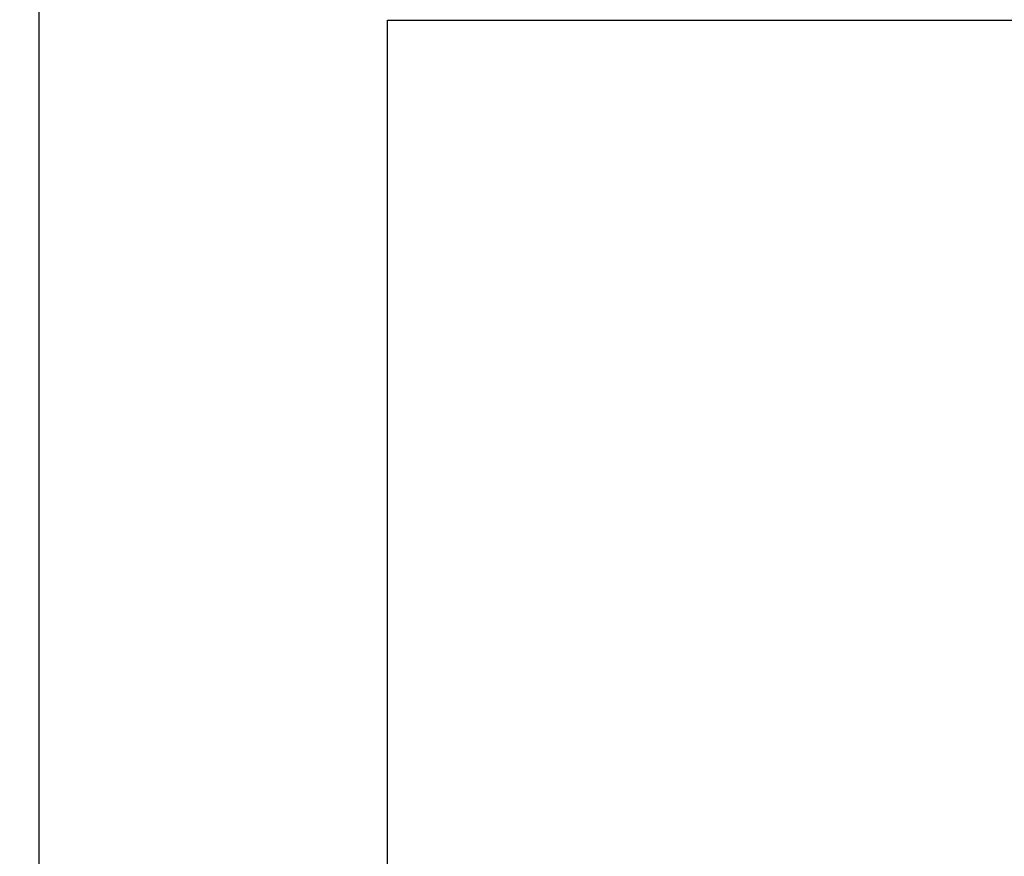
# Model space of a CAD drawing. Header units: millimetres. Extents: x -28773 to 440, y 8099 to 27744.
# Tile 9 of 17: x -25384 to -25208, y 23498 to 23648. Entities that reach past the tile are written whole.
import ezdxf
from ezdxf.enums import TextEntityAlignment as Align

# ---------------------------------------------------------------- set-up
doc = ezdxf.new("R2010")
doc.units = ezdxf.units.MM
doc.header["$LTSCALE"] = 100
for name, color, linetype in [('ECS_LEV_SYM_GEO_SCM', 7, 'Continuous'), ('ECS_LEV_SYM_TEXT', 7, 'Continuous'), ('EL$6----', 7, 'Continuous')]:
    doc.layers.add(name, color=color, linetype=linetype)
doc.styles.add('Arial', font='arial.ttf')
doc.styles.get("Standard").update_dxf_attribs({"font": 'arial.ttf'})

# ---------------------------------------------------------------- blocks, each defined once
blk = doc.blocks.new('BOX')
at = {"layer": 'ECS_LEV_SYM_GEO_SCM', "color": 0, "linetype": 'ByBlock'}
blk.add_lwpolyline([(0, 0), (1, 0), (1, -1), (0, -1)], close=True, dxfattribs=at)
blk = doc.blocks.new('theben display')
at = {"layer": 'ECS_LEV_SYM_GEO_SCM', "color": 0, "linetype": 'ByBlock'}
blk.add_line((0, -450), (0, 0), dxfattribs=at)
at = {"layer": 'ECS_LEV_SYM_GEO_SCM', "color": 0, "xscale": 400, "yscale": 225, "zscale": 10}
blk.add_blockref('BOX', (62.5, -75), dxfattribs=at)
at = {"layer": 'ECS_LEV_SYM_TEXT', "color": 7, "linetype": 'Continuous'}
blk.add_attdef('KNX', text='', height=15, dxfattribs=at).set_placement((405, -29.83), align=Align.MIDDLE_LEFT)
blk = doc.blocks.new('*U39')
at = {"color": 0}
blk.add_lwpolyline([(0, 0), (0, -450), (720, -450), (720, 0), (0, 0)], dxfattribs=at)
at = {"style": 'Arial'}
blk.add_attdef('TYPENUMMER', (11.45, -115.72), '', height=23, dxfattribs=at)

msp = doc.modelspace()

# ---------------------------------------------------------------- block references
at = {"layer": 'EL$6----'}
for name, p in [('*U39', (-26100.65, 23722.74)), ('theben display', (-25380.65, 23722.74))]:
    msp.add_blockref(name, p, dxfattribs=at)

doc.saveas('drawing.dxf')
